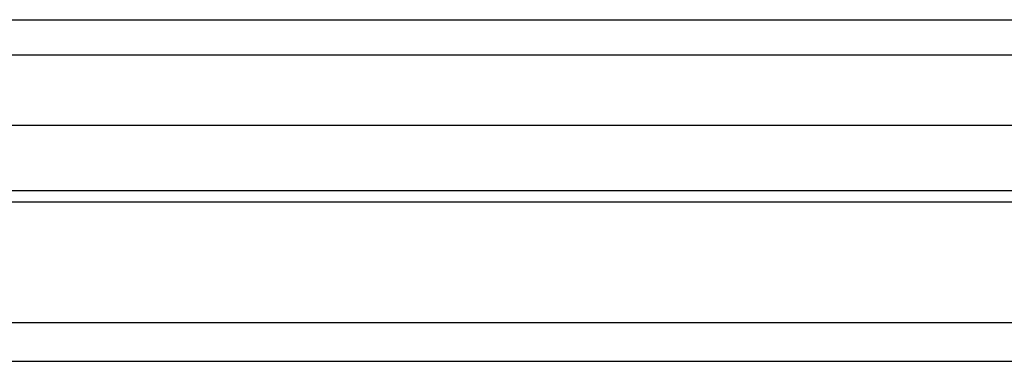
# Model space of a CAD drawing. Extents: x -168 to 702, y -1 to 976.
# Tile 4 of 9: x 94 to 267, y 316 to 376. Entities that reach past the tile are written whole.
import ezdxf

# ---------------------------------------------------------------- set-up
doc = ezdxf.new("R2010")
doc.units = 0
doc.layers.add('AM_0', color=7, linetype='CONTINUOUS')

msp = doc.modelspace()

# ---------------------------------------------------------------- linework, layer by layer
at = {"layer": 'AM_0', "color": 7, "linetype": 'CONTINUOUS'}
for p, q in [((-55.5, 376.5), (445.5, 376.5)), ((-56.29, 370.35), (446.29, 370.35)), ((-68.25, 358), (458.25, 358)), ((-70, 346.5), (460, 346.5)), ((-70, 344.5), (460, 344.5)), ((-65.14, 323.3), (455.14, 323.3)), ((-59.5, 316.5), (451.5, 316.5))]:
    msp.add_line(p, q, dxfattribs=at)

doc.saveas('drawing.dxf')
